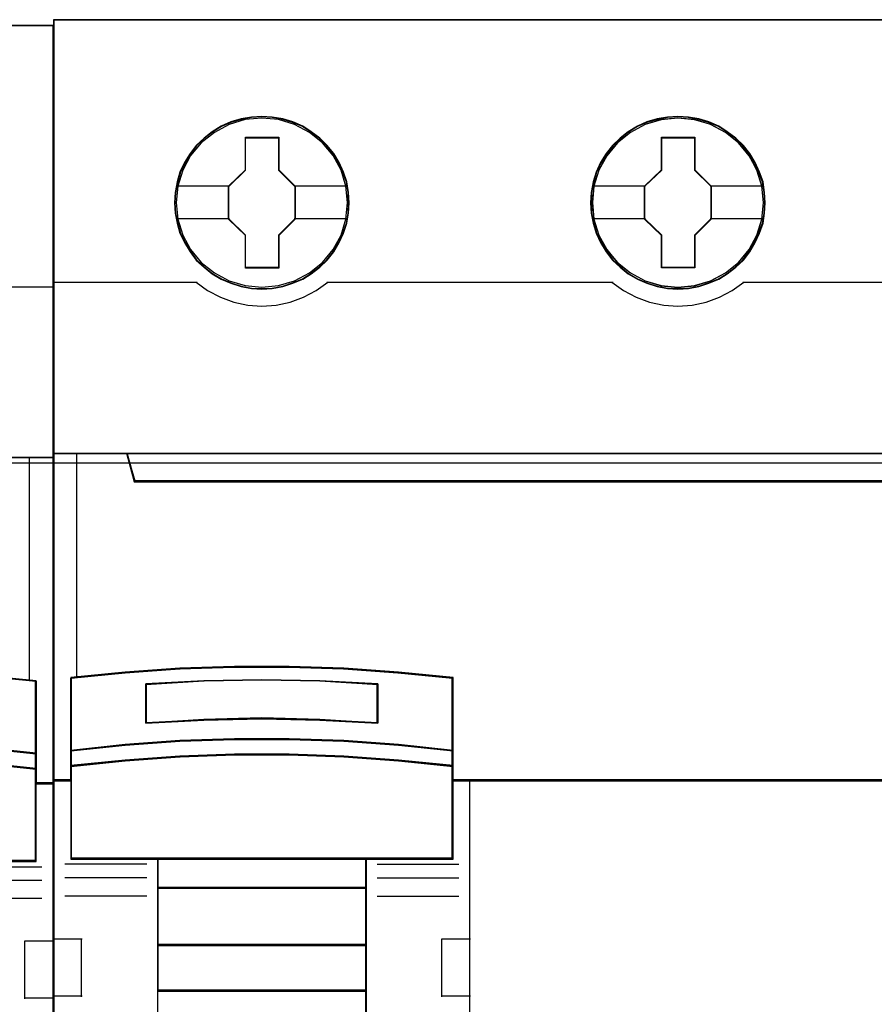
# Model space of a CAD drawing. Header units: millimetres. Extents: x 203 to 3426, y 719 to 2381.
# Tile 30 of 185: x 2534.97 to 2538.79, y 1085.28 to 1089.69. Entities that reach past the tile are written whole.
import ezdxf

# ---------------------------------------------------------------- set-up
doc = ezdxf.new("R2010")
doc.units = ezdxf.units.MM
doc.layers.add('45', color=7, linetype='Continuous')
doc.layers.add('E_Legrand_obudowy', color=7, linetype='Continuous')

# ---------------------------------------------------------------- blocks, each defined once
blk = doc.blocks.new('XL3 160 wnękowa 6x24M')
at = {"layer": 'E_Legrand_obudowy'}
blk.add_lwpolyline([(-215.641, -623.885), (215.545, -623.885), (215.545, -668.998), (-215.641, -668.998), (-215.641, -623.885)], dxfattribs=at)
blk = doc.blocks.new('S301 TX3')
at = {"layer": '45', "color": 7}
for points in [[(17.986, 40.875), (0, 40.875), (0, -40.875), (17.986, -40.875), (17.986, 40.875)], [(12.532, 9.752), (14.887, 9.591), (17.241, 9.348), (17.241, 12.508), (14.887, 12.741), (12.532, 12.907), (10.172, 12.995), (7.812, 12.995), (5.452, 12.907), (3.087, 12.741), (0.744, 12.508), (0.744, 9.348), (3.087, 9.591), (5.452, 9.752), (7.812, 9.835), (10.172, 9.835), (12.532, 9.752)], [(14.887, 9.618), (12.532, 9.782), (10.172, 9.867), (7.812, 9.867), (5.452, 9.782), (3.087, 9.618), (0.744, 9.368), (0.744, 8.678), (3.087, 8.927), (5.452, 9.091), (7.812, 9.176), (10.172, 9.176), (12.532, 9.091), (14.887, 8.927), (17.241, 8.678), (17.241, 9.368), (14.887, 9.618)], [(12.532, 9.116), (10.172, 9.199), (7.812, 9.199), (5.452, 9.116), (3.087, 8.956), (0.744, 8.712), (0.744, 8.077), (0.744, 4.686), (4.495, 4.686), (13.49, 4.686), (17.241, 4.686), (17.241, 8.077), (17.241, 8.712), (14.887, 8.956), (12.532, 9.116)]]:
    blk.add_lwpolyline(points, close=True, dxfattribs=at)
at = {"layer": '45', "color": 139}
for points in [[(17.986, 40.875), (0, 40.875), (0, -40.875), (17.986, -40.875), (17.986, 40.875)], [(12.525, 9.098), (10.17, 9.181), (7.815, 9.181), (5.46, 9.098), (3.1, 8.94), (0.761, 8.698), (0.761, 8.068), (0.761, 4.703), (4.505, 4.703), (13.48, 4.703), (17.223, 4.703), (17.223, 8.068), (17.223, 8.698), (14.874, 8.94), (12.525, 9.098)]]:
    blk.add_lwpolyline(points, close=True, dxfattribs=at)
at = {"layer": '45', "color": 59}
for points in [[(17.967, 40.857), (0.018, 40.857), (0.018, -40.855), (17.967, -40.855), (17.967, 40.857)], [(12.532, 9.752), (14.887, 9.591), (17.241, 9.348), (17.241, 12.508), (14.887, 12.741), (12.532, 12.907), (10.172, 12.995), (7.812, 12.995), (5.452, 12.907), (3.087, 12.741), (0.744, 12.508), (0.744, 9.348), (3.087, 9.591), (5.452, 9.752), (7.812, 9.835), (10.172, 9.835), (12.532, 9.752)], [(14.887, 9.618), (12.532, 9.782), (10.172, 9.867), (7.812, 9.867), (5.452, 9.782), (3.087, 9.618), (0.744, 9.368), (0.744, 8.678), (3.087, 8.927), (5.452, 9.091), (7.812, 9.176), (10.172, 9.176), (12.532, 9.091), (14.887, 8.927), (17.241, 8.678), (17.241, 9.368), (14.887, 9.618)], [(14.874, 9.608), (12.525, 9.766), (10.17, 9.849), (7.815, 9.849), (5.46, 9.766), (3.1, 9.608), (0.761, 9.366), (0.761, 8.698), (3.1, 8.939), (5.46, 9.098), (7.815, 9.18), (10.17, 9.18), (12.525, 9.098), (14.874, 8.939), (17.223, 8.698), (17.223, 9.366), (14.874, 9.608)], [(12.532, 9.116), (10.172, 9.199), (7.812, 9.199), (5.452, 9.116), (3.087, 8.956), (0.744, 8.712), (0.744, 8.077), (0.744, 4.686), (4.495, 4.686), (13.49, 4.686), (17.241, 4.686), (17.241, 8.077), (17.241, 8.712), (14.887, 8.956), (12.532, 9.116)]]:
    blk.add_lwpolyline(points, close=True, dxfattribs=at)
at = {"layer": '45', "color": 139}
for points in [[(11.8, 29.552), (17.986, 29.552)], [(0, 22.167), (17.986, 22.167)], [(17.241, 12.476), (14.887, 12.724), (12.532, 12.901), (10.172, 12.995), (7.812, 12.995), (5.452, 12.901), (3.087, 12.724), (0.744, 12.476)], [(17.203, 4.686), (17.203, 12.514)], [(17.241, 9.348), (14.887, 9.607), (12.532, 9.778), (10.172, 9.867), (7.812, 9.867), (5.452, 9.778), (3.087, 9.607), (0.744, 9.348)], [(17.241, 8.678), (14.887, 8.938), (12.532, 9.11), (10.172, 9.199), (7.812, 9.199), (5.452, 9.11), (3.087, 8.938), (0.744, 8.678)], [(17.986, 8.087), (17.203, 8.087)], [(17.241, 4.723), (0.744, 4.723)], [(13.961, 4.459), (17.487, 4.459)], [(13.961, 3.874), (17.487, 3.874)], [(13.961, 3.091), (17.487, 3.091)], [(16.754, -1.254), (16.754, 1.25)], [(16.754, 1.25), (17.986, 1.25)], [(16.754, -1.216), (17.986, -1.216)]]:
    blk.add_lwpolyline(points, dxfattribs=at)
at = {"layer": '45', "color": 7}
blk.add_lwpolyline([(14.887, 12.718), (17.241, 12.488), (17.241, 9.351), (17.241, 8.681), (17.241, 8.049), (17.986, 8.049), (17.986, 22.167), (16.985, 22.167), (14.809, 22.167)], dxfattribs=at)
at = {"layer": '45', "color": 140}
for points in [[(14.887, 12.718), (17.241, 12.488), (17.241, 9.351), (17.241, 8.681), (17.241, 8.049), (17.986, 8.049), (17.986, 22.167), (16.985, 22.167), (14.809, 22.167)], [(16.947, 12.503), (16.947, 22.167)]]:
    blk.add_lwpolyline(points, dxfattribs=at)
at = {"layer": '45', "color": 59}
blk.add_lwpolyline([(14.873, 12.725), (17.223, 12.494), (17.223, 9.366), (17.223, 8.697), (17.223, 8.067), (17.967, 8.067), (17.967, 22.149), (16.967, 22.149), (14.796, 22.149)], dxfattribs=at)
blk = doc.blocks.new('P304 TX3')
at = {"layer": '45', "color": 139}
for points in [[(72.05327, 41.032708), (-0.0215, 41.032708), (-0.0215, -41.032709), (72.05327, -41.032709), (72.05327, 41.032708)], [(72.05327, 41.032708), (-0.0215, 41.032708), (-0.0215, -41.032709), (72.05327, -41.032709), (72.05327, 41.032708)], [(72.03177, 41.011153), (0, 41.011153), (0, -41.011153), (72.03177, -41.011153), (72.03177, 41.011153)], [(12.710013, 33.112855), (12.637163, 33.832104), (12.429821, 34.512625), (12.082383, 35.148885), (11.622869, 35.702153), (11.062485, 36.155834), (10.418044, 36.493328), (9.723168, 36.709103), (9.000273, 36.775495), (8.277378, 36.709103), (7.588106, 36.493328), (6.943665, 36.155834), (6.377678, 35.702153), (5.918163, 35.148885), (5.576329, 34.512625), (5.363383, 33.832104), (5.296137, 33.112855), (5.363383, 32.399138), (5.576329, 31.707552), (5.918163, 31.082358), (6.377678, 30.523556), (6.943665, 30.069876), (7.588106, 29.732382), (8.277378, 29.52214), (9.000273, 29.450215), (9.723168, 29.52214), (10.418044, 29.732382), (11.062485, 30.069876), (11.622869, 30.523556), (12.082383, 31.082358), (12.429821, 31.707552), (12.637163, 32.399138), (12.710013, 33.112855)], [(30.719747, 33.107466), (30.646917, 33.826716), (30.439632, 34.512769), (30.097891, 35.143496), (29.632899, 35.702297), (29.072668, 36.155978), (28.434005, 36.493472), (27.733716, 36.703714), (27.011018, 36.770106), (26.28832, 36.703714), (25.593633, 36.493472), (24.95497, 36.155978), (24.394739, 35.702297), (23.929747, 35.143496), (23.582404, 34.512769), (23.375118, 33.826716), (23.302288, 33.107466), (23.375118, 32.393749), (23.582404, 31.707696), (23.929747, 31.076969), (24.394739, 30.5237), (24.95497, 30.07002), (25.593633, 29.732526), (26.28832, 29.516751), (27.011018, 29.444826), (27.733716, 29.516751), (28.434005, 29.732526), (29.072668, 30.07002), (29.632899, 30.5237), (30.097891, 31.076969), (30.439632, 31.707696), (30.646917, 32.393749), (30.719747, 33.107466)], [(30.719747, 33.112855), (30.641313, 33.832104), (30.434021, 34.512625), (30.092269, 35.148885), (29.632866, 35.702153), (29.072617, 36.155834), (28.428332, 36.493328), (27.728022, 36.709103), (27.010904, 36.775495), (26.288184, 36.709103), (25.593476, 36.493328), (24.954793, 36.155834), (24.388942, 35.702153), (23.929539, 35.148885), (23.587787, 34.512625), (23.374893, 33.832104), (23.307663, 33.112855), (23.374893, 32.399138), (23.587787, 31.707552), (23.929539, 31.082358), (24.388942, 30.523556), (24.954793, 30.069876), (25.593476, 29.732382), (26.288184, 29.52214), (27.010904, 29.450215), (27.728022, 29.52214), (28.428332, 29.732382), (29.072617, 30.069876), (29.632866, 30.523556), (30.092269, 31.082358), (30.434021, 31.707552), (30.641313, 32.399138), (30.719747, 33.112855)]]:
    blk.add_lwpolyline(points, close=True, dxfattribs=at)
at = {"layer": '45', "color": 7}
for points in [[(12.776304, 33.107394), (12.753896, 33.555525), (12.681069, 34.009188), (12.529813, 34.435188), (12.350546, 34.850124), (12.115259, 35.237397), (11.835155, 35.585943), (11.504632, 35.906826), (11.140497, 36.18345), (10.770759, 36.426879), (10.339399, 36.60945), (9.908039, 36.736697), (9.45427, 36.819685), (9.000501, 36.847347), (8.546733, 36.819685), (8.104168, 36.736697), (7.656002, 36.60945), (7.241448, 36.426879), (6.854904, 36.18345), (6.496371, 35.906826), (6.160246, 35.585943), (5.896948, 35.237397), (5.656058, 34.850124), (5.454383, 34.435188), (5.33674, 34.009188), (5.247106, 33.555525), (5.219096, 33.107394), (5.247106, 32.659264), (5.33674, 32.222198), (5.454383, 31.790665), (5.656058, 31.381262), (5.896948, 30.988457), (6.160246, 30.628846), (6.496371, 30.313495), (6.854904, 30.036871), (7.241448, 29.804507), (7.656002, 29.621935), (8.104168, 29.483623), (8.546733, 29.395104), (9.000501, 29.372974), (9.45427, 29.395104), (9.908039, 29.483623), (10.339399, 29.621935), (10.770759, 29.804507), (11.140497, 30.036871), (11.504632, 30.313495), (11.835155, 30.628846), (12.115259, 30.988457), (12.350546, 31.381262), (12.529813, 31.790665), (12.681069, 32.222198), (12.753896, 32.659264), (12.776304, 33.107394)], [(12.776304, 33.107394), (12.753896, 33.555525), (12.681069, 34.009188), (12.529813, 34.435188), (12.350546, 34.850124), (12.115259, 35.237397), (11.835155, 35.585943), (11.504632, 35.906826), (11.140497, 36.18345), (10.770759, 36.426879), (10.339399, 36.60945), (9.908039, 36.736697), (9.45427, 36.819685), (9.000501, 36.847347), (8.546733, 36.819685), (8.104168, 36.736697), (7.656002, 36.60945), (7.241448, 36.426879), (6.854904, 36.18345), (6.496371, 35.906826), (6.160246, 35.585943), (5.896948, 35.237397), (5.656058, 34.850124), (5.454383, 34.435188), (5.33674, 34.009188), (5.247106, 33.555525), (5.219096, 33.107394), (5.247106, 32.659264), (5.33674, 32.222198), (5.454383, 31.790665), (5.656058, 31.381262), (5.896948, 30.988457), (6.160246, 30.628846), (6.496371, 30.313495), (6.854904, 30.036871), (7.241448, 29.804507), (7.656002, 29.621935), (8.104168, 29.483623), (8.546733, 29.395104), (9.000501, 29.372974), (9.45427, 29.395104), (9.908039, 29.483623), (10.339399, 29.621935), (10.770759, 29.804507), (11.140497, 30.036871), (11.504632, 30.313495), (11.835155, 30.628846), (12.115259, 30.988457), (12.350546, 31.381262), (12.529813, 31.790665), (12.681069, 32.222198), (12.753896, 32.659264), (12.776304, 33.107394)], [(30.791414, 33.107394), (30.763404, 33.555525), (30.696181, 34.009188), (30.539327, 34.435188), (30.360066, 34.850124), (30.124786, 35.242929), (29.84469, 35.585943), (29.514177, 35.906826), (29.150053, 36.18345), (28.780327, 36.426879), (28.348979, 36.60945), (27.923234, 36.736697), (27.463877, 36.819685), (27.010122, 36.847347), (26.556367, 36.819685), (26.113816, 36.736697), (25.665663, 36.60945), (25.256723, 36.426879), (24.864589, 36.18345), (24.506066, 35.906826), (24.175554, 35.585943), (23.912264, 35.242929), (23.665779, 34.850124), (23.469712, 34.435188), (23.34647, 34.009188), (23.25684, 33.555525), (23.22883, 33.107394), (23.25684, 32.659264), (23.34647, 32.222198), (23.469712, 31.796198), (23.665779, 31.381262), (23.912264, 30.988457), (24.175554, 30.628846), (24.506066, 30.313495), (24.864589, 30.036871), (25.256723, 29.804507), (25.665663, 29.621935), (26.113816, 29.483623), (26.556367, 29.395104), (27.010122, 29.372974), (27.463877, 29.395104), (27.923234, 29.483623), (28.348979, 29.621935), (28.780327, 29.804507), (29.150053, 30.036871), (29.514177, 30.313495), (29.84469, 30.628846), (30.124786, 30.988457), (30.360066, 31.381262), (30.539327, 31.796198), (30.696181, 32.222198), (30.763404, 32.659264), (30.791414, 33.107394)], [(30.791414, 33.107394), (30.763404, 33.555525), (30.696181, 34.009188), (30.539327, 34.435188), (30.360066, 34.850124), (30.124786, 35.242929), (29.84469, 35.585943), (29.514177, 35.906826), (29.150053, 36.18345), (28.780327, 36.426879), (28.348979, 36.60945), (27.923234, 36.736697), (27.463877, 36.819685), (27.010122, 36.847347), (26.556367, 36.819685), (26.113816, 36.736697), (25.665663, 36.60945), (25.256723, 36.426879), (24.864589, 36.18345), (24.506066, 35.906826), (24.175554, 35.585943), (23.912264, 35.242929), (23.665779, 34.850124), (23.469712, 34.435188), (23.34647, 34.009188), (23.25684, 33.555525), (23.22883, 33.107394), (23.25684, 32.659264), (23.34647, 32.222198), (23.469712, 31.796198), (23.665779, 31.381262), (23.912264, 30.988457), (24.175554, 30.628846), (24.506066, 30.313495), (24.864589, 30.036871), (25.256723, 29.804507), (25.665663, 29.621935), (26.113816, 29.483623), (26.556367, 29.395104), (27.010122, 29.372974), (27.463877, 29.395104), (27.923234, 29.483623), (28.348979, 29.621935), (28.780327, 29.804507), (29.150053, 30.036871), (29.514177, 30.313495), (29.84469, 30.628846), (30.124786, 30.988457), (30.360066, 31.381262), (30.539327, 31.796198), (30.696181, 32.222198), (30.763404, 32.659264), (30.791414, 33.107394)], [(30.769914, 33.106511), (30.742063, 33.552165), (30.675223, 34.00332), (30.519261, 34.426966), (30.341019, 34.839608), (30.107076, 35.230242), (29.828573, 35.57136), (29.49994, 35.890469), (29.137886, 36.165564), (28.770261, 36.407647), (28.341367, 36.58921), (27.918042, 36.715753), (27.461297, 36.798282), (27.010122, 36.825791), (26.558947, 36.798282), (26.118912, 36.715753), (25.673307, 36.58921), (25.266692, 36.407647), (24.876788, 36.165564), (24.520304, 35.890469), (24.191671, 35.57136), (23.929878, 35.230242), (23.684795, 34.839608), (23.489843, 34.426966), (23.367301, 34.00332), (23.27818, 33.552165), (23.25033, 33.106511), (23.27818, 32.660858), (23.367301, 32.226208), (23.489843, 31.802563), (23.684795, 31.389921), (23.929878, 30.999286), (24.191671, 30.641663), (24.520304, 30.328055), (24.876788, 30.05296), (25.266692, 29.821881), (25.673307, 29.640318), (26.118912, 29.502771), (26.558947, 29.414741), (27.010122, 29.392733), (27.461297, 29.414741), (27.918042, 29.502771), (28.341367, 29.640318), (28.770261, 29.821881), (29.137886, 30.05296), (29.49994, 30.328055), (29.828573, 30.641663), (30.107076, 30.999286), (30.341019, 31.389921), (30.519261, 31.802563), (30.675223, 32.226208), (30.742063, 32.660858), (30.769914, 33.106511)], [(8.287427, 35.945608), (9.730323, 35.945608), (9.730323, 34.52646), (10.448942, 33.822429), (10.448942, 32.403281), (9.730323, 31.688163), (9.730323, 30.280102), (8.287427, 30.280102), (8.287427, 31.688163), (7.551833, 32.403281), (7.551833, 33.822429), (8.287427, 34.52646), (8.287427, 35.945608)], [(8.287427, 35.945608), (9.730323, 35.945608), (9.730323, 35.945608), (9.730323, 34.52646), (9.730323, 34.52646), (10.448942, 33.822429), (10.448942, 33.822429), (10.448942, 32.403281), (10.448942, 32.403281), (9.730323, 31.688163), (9.730323, 31.688163), (9.730323, 30.280102), (9.730323, 30.280102), (8.287427, 30.280102), (8.287427, 30.280102), (8.287427, 31.688163), (8.287427, 31.688163), (7.551833, 32.403281), (7.551833, 32.403281), (7.551833, 33.822429), (7.551833, 33.822429), (8.287427, 34.52646), (8.287427, 34.52646), (8.287427, 35.945608), (8.287427, 35.945608)], [(8.298009, 35.924053), (9.719489, 35.924053), (9.719489, 34.515703), (10.427442, 33.81703), (10.427442, 32.40868), (9.719489, 31.699004), (9.719489, 30.301657), (8.298009, 30.301657), (8.298009, 31.699004), (7.573333, 32.40868), (7.573333, 33.81703), (8.298009, 34.515703), (8.298009, 35.924053)], [(26.304153, 35.945608), (27.740502, 35.945608), (27.740502, 34.526421), (28.458676, 33.827915), (28.458676, 32.403184), (27.740502, 31.688047), (27.740502, 30.285491), (26.304153, 30.285491), (26.304153, 31.688047), (25.563359, 32.403184), (25.563359, 33.827915), (26.304153, 34.526421), (26.304153, 35.945608)], [(26.304153, 35.945608), (27.740502, 35.945608), (27.740502, 35.945608), (27.740502, 34.526421), (27.740502, 34.526421), (28.458676, 33.827915), (28.458676, 33.827915), (28.458676, 32.403184), (28.458676, 32.403184), (27.740502, 31.688047), (27.740502, 31.688047), (27.740502, 30.285491), (27.740502, 30.285491), (26.304153, 30.285491), (26.304153, 30.285491), (26.304153, 31.688047), (26.304153, 31.688047), (25.563359, 32.403184), (25.563359, 32.403184), (25.563359, 33.827915), (25.563359, 33.827915), (26.304153, 34.526421), (26.304153, 34.526421), (26.304153, 35.945608), (26.304153, 35.945608)], [(26.314651, 35.924053), (27.729668, 35.924053), (27.729668, 34.515675), (28.437177, 33.822489), (28.437177, 32.40861), (27.729668, 31.698919), (27.729668, 30.307046), (26.314651, 30.307046), (26.314651, 31.698919), (25.584859, 32.40861), (25.584859, 33.822489), (26.314651, 34.515675), (26.314651, 35.924053)], [(68.555008, 21.075193), (3.478097, 21.075193), (3.154886, 22.261452), (-0.0215, 22.261452), (-0.0215, 8.08152), (0.725229, 8.08152), (0.725229, 8.710513), (0.725229, 9.383646), (0.725229, 12.528611), (3.082442, 12.765863), (5.439655, 12.931388), (7.802441, 13.01415), (10.170799, 13.01415), (12.533585, 12.931388), (14.890798, 12.765863), (17.248011, 12.528611), (17.248011, 9.383646), (17.248011, 8.710513), (17.248011, 8.08152), (17.99474, 8.08152), (71.057108, 8.08152), (71.057108, 22.261452), (68.878219, 22.261452), (68.555008, 21.075193)], [(3.476536, 21.034584), (68.555234, 21.034584), (68.878454, 22.261452), (3.153316, 22.261452), (3.476536, 21.034584)], [(11.517272, 10.718914), (14.028673, 10.583755), (14.028673, 12.278872), (11.517272, 12.414031), (8.994685, 12.459084), (6.488878, 12.414031), (3.977478, 12.278872), (3.977478, 10.583755), (6.488878, 10.718914), (8.994685, 10.77523), (11.517272, 10.718914)], [(14.918733, 9.66265), (12.556937, 9.834068), (10.189557, 9.908349), (7.816594, 9.908349), (5.449214, 9.834068), (3.087417, 9.66265), (0.725621, 9.405524), (0.725621, 8.708426), (3.087417, 8.954124), (5.449214, 9.125542), (7.816594, 9.211251), (10.189557, 9.211251), (12.556937, 9.125542), (14.918733, 8.954124), (17.28053, 8.708426), (17.28053, 9.405524), (14.918733, 9.66265)], [(14.904648, 9.649922), (12.548475, 9.815181), (10.186732, 9.886793), (7.819419, 9.886793), (5.457675, 9.815181), (3.101502, 9.649922), (0.745329, 9.402034), (0.745329, 8.729981), (3.101502, 8.966852), (5.457675, 9.132111), (7.819419, 9.214741), (10.186732, 9.214741), (12.548475, 9.132111), (14.904648, 8.966852), (17.260821, 8.729981), (17.260821, 9.402034), (14.904648, 9.649922)], [(14.904648, 9.649922), (12.548475, 9.815181), (10.186732, 9.886793), (7.819419, 9.886793), (5.457675, 9.815181), (3.101502, 9.649922), (0.745329, 9.402034), (0.745329, 8.729981), (3.101502, 8.966852), (5.457675, 9.132111), (7.819419, 9.214741), (10.186732, 9.214741), (12.548475, 9.132111), (14.904648, 8.966852), (17.260821, 8.729981), (17.260821, 9.402034), (14.904648, 9.649922)], [(4.488861, 4.699101), (13.517289, 4.699101), (17.28053, 4.699101), (17.28053, 8.114673), (17.28053, 8.747803), (14.918733, 8.986616), (12.556937, 9.153229), (10.189557, 9.236536), (7.816594, 9.236536), (5.449214, 9.153229), (3.087417, 8.986616), (0.725621, 8.747803), (0.725621, 8.114673), (0.725621, 4.699101), (4.488861, 4.699101)], [(4.49961, 4.720656), (13.506541, 4.720656), (17.260821, 4.720656), (17.260821, 8.103776), (17.260821, 8.730891), (14.904648, 8.967435), (12.548475, 9.132465), (10.186732, 9.21498), (7.819419, 9.21498), (5.457675, 9.132465), (3.101502, 8.967435), (0.745329, 8.730891), (0.745329, 8.103776), (0.745329, 4.720656), (4.49961, 4.720656)], [(13.527009, 4.744008), (4.479142, 4.744008), (4.479142, 3.434511), (13.527009, 3.434511), (13.527009, 4.744008)], [(13.5073, 4.722453), (4.49885, 4.722453), (4.49885, 3.456066), (13.5073, 3.456066), (13.5073, 4.722453)], [(13.527009, 3.477622), (4.479142, 3.477622), (4.479142, 0.964609), (13.527009, 0.964609), (13.527009, 3.477622)], [(13.5073, 3.457863), (4.49885, 3.457863), (4.49885, 0.986164), (13.5073, 0.986164), (13.5073, 3.457863)], [(13.527009, 1.009516), (4.479142, 1.009516), (4.479142, -1.009517), (13.527009, -1.009517), (13.527009, 1.009516)], [(13.5073, 0.987961), (4.49885, 0.987961), (4.49885, -0.987961), (13.5073, -0.987961), (13.5073, 0.987961)], [(4.479142, -5.453544), (13.527009, -5.453544), (13.527009, -0.966406), (4.479142, -0.966406), (4.479142, -5.453544)]]:
    blk.add_lwpolyline(points, close=True, dxfattribs=at)
at = {"layer": '45', "color": 59}
for points in [[(12.754805, 33.106511), (12.732524, 33.552165), (12.660111, 34.00332), (12.509715, 34.426966), (12.331469, 34.839608), (12.09752, 35.22474), (11.81901, 35.57136), (11.490368, 35.890469), (11.128304, 36.165564), (10.760671, 36.407647), (10.331765, 36.58921), (9.902859, 36.715753), (9.451672, 36.798282), (9.000485, 36.825791), (8.549299, 36.798282), (8.109252, 36.715753), (7.663636, 36.58921), (7.25144, 36.407647), (6.867096, 36.165564), (6.510603, 35.890469), (6.176391, 35.57136), (5.914591, 35.22474), (5.675072, 34.839608), (5.474545, 34.426966), (5.35757, 34.00332), (5.268447, 33.552165), (5.240596, 33.106511), (5.268447, 32.660858), (5.35757, 32.226208), (5.474545, 31.797061), (5.675072, 31.389921), (5.914591, 30.999286), (6.176391, 30.641663), (6.510603, 30.328055), (6.867096, 30.05296), (7.25144, 29.821881), (7.663636, 29.640318), (8.109252, 29.502771), (8.549299, 29.414741), (9.000485, 29.392733), (9.451672, 29.414741), (9.902859, 29.502771), (10.331765, 29.640318), (10.760671, 29.821881), (11.128304, 30.05296), (11.490368, 30.328055), (11.81901, 30.641663), (12.09752, 30.999286), (12.331469, 31.389921), (12.509715, 31.797061), (12.660111, 32.226208), (12.732524, 32.660858), (12.754805, 33.106511)], [(3.476536, 21.034584), (68.555234, 21.034584), (68.878454, 22.261452), (3.153316, 22.261452), (3.476536, 21.034584)], [(12.556937, 9.797713), (14.918733, 9.630724), (17.28053, 9.380239), (17.28053, 12.553043), (14.918733, 12.792395), (12.556937, 12.959384), (10.189557, 13.042879), (7.816594, 13.042879), (5.449214, 12.959384), (3.087417, 12.792395), (0.725621, 12.553043), (0.725621, 9.380239), (3.087417, 9.630724), (5.449214, 9.797713), (7.816594, 9.870075), (10.189557, 9.870075), (12.556937, 9.797713)], [(12.548475, 9.814355), (14.904648, 9.649331), (17.260821, 9.401794), (17.260821, 12.537253), (14.904648, 12.773788), (12.548475, 12.938812), (10.186732, 13.021324), (7.819419, 13.021324), (5.457675, 12.938812), (3.101502, 12.773788), (0.745329, 12.537253), (0.745329, 9.401794), (3.101502, 9.649331), (5.457675, 9.814355), (7.819419, 9.885865), (10.186732, 9.885865), (12.548475, 9.814355)], [(14.028673, 12.278872), (14.028673, 10.583755), (11.517272, 10.718914), (8.994685, 10.77523), (6.488878, 10.718914), (3.977478, 10.583755), (3.977478, 12.278872), (6.488878, 12.414031), (8.994685, 12.459084), (11.517272, 12.414031), (14.028673, 12.278872)], [(11.517272, 10.718914), (14.028673, 10.583755), (14.028673, 12.278872), (11.517272, 12.414031), (8.994685, 12.459084), (6.488878, 12.414031), (3.977478, 12.278872), (3.977478, 10.583755), (6.488878, 10.718914), (8.994685, 10.77523), (11.517272, 10.718914)], [(11.506516, 10.737492), (14.007173, 10.60531), (14.007173, 12.263083), (11.506516, 12.395265), (8.994721, 12.439325), (6.499634, 12.395265), (3.998978, 12.263083), (3.998978, 10.60531), (6.499634, 10.737492), (8.994721, 10.792567), (11.506516, 10.737492)], [(11.506516, 10.737492), (14.007173, 10.60531), (14.007173, 12.263083), (11.506516, 12.395265), (8.994721, 12.439325), (6.499634, 12.395265), (3.998978, 12.263083), (3.998978, 10.60531), (6.499634, 10.737492), (8.994721, 10.792567), (11.506516, 10.737492)], [(14.918733, 9.66265), (12.556937, 9.834068), (10.189557, 9.908349), (7.816594, 9.908349), (5.449214, 9.834068), (3.087417, 9.66265), (0.725621, 9.405524), (0.725621, 8.708426), (3.087417, 8.954124), (5.449214, 9.125542), (7.816594, 9.211251), (10.189557, 9.211251), (12.556937, 9.125542), (14.918733, 8.954124), (17.28053, 8.708426), (17.28053, 9.405524), (14.918733, 9.66265)], [(4.488861, 4.699101), (13.517289, 4.699101), (17.28053, 4.699101), (17.28053, 8.114673), (17.28053, 8.747803), (14.918733, 8.986616), (12.556937, 9.153229), (10.189557, 9.236536), (7.816594, 9.236536), (5.449214, 9.153229), (3.087417, 8.986616), (0.725621, 8.747803), (0.725621, 8.114673), (0.725621, 4.699101), (4.488861, 4.699101)], [(4.49961, 4.720656), (13.506541, 4.720656), (17.260821, 4.720656), (17.260821, 8.103776), (17.260821, 8.730891), (14.904648, 8.967435), (12.548475, 9.132465), (10.186732, 9.21498), (7.819419, 9.21498), (5.457675, 9.132465), (3.101502, 8.967435), (0.745329, 8.730891), (0.745329, 8.103776), (0.745329, 4.720656), (4.49961, 4.720656)], [(13.527009, 4.744008), (4.479142, 4.744008), (4.479142, 3.434511), (13.527009, 3.434511), (13.527009, 4.744008)], [(13.5073, 4.722453), (4.49885, 4.722453), (4.49885, 3.456066), (13.5073, 3.456066), (13.5073, 4.722453)], [(13.527009, 3.477622), (4.479142, 3.477622), (4.479142, 0.964609), (13.527009, 0.964609), (13.527009, 3.477622)], [(13.5073, 3.457863), (4.49885, 3.457863), (4.49885, 0.986164), (13.5073, 0.986164), (13.5073, 3.457863)], [(13.527009, 1.009516), (4.479142, 1.009516), (4.479142, -1.009517), (13.527009, -1.009517), (13.527009, 1.009516)], [(13.5073, 0.987961), (4.49885, 0.987961), (4.49885, -0.987961), (13.5073, -0.987961), (13.5073, 0.987961)], [(4.479142, -5.453544), (13.527009, -5.453544), (13.527009, -0.966406), (4.479142, -0.966406), (4.479142, -5.453544)]]:
    blk.add_lwpolyline(points, close=True, dxfattribs=at)
at = {"layer": '45', "color": 7}
for points in [[(5.290762, 33.838557), (7.596625, 33.838557)], [(10.404151, 33.838557), (12.710013, 33.838557)], [(23.302288, 33.843946), (25.606359, 33.843946)], [(28.413885, 33.843946), (30.719747, 33.843946)], [(5.290762, 32.430264), (7.596625, 32.430264)], [(10.404151, 32.430264), (12.710013, 32.430264)], [(23.302288, 32.430264), (25.606359, 32.430264)], [(28.413885, 32.430264), (30.719747, 32.430264)]]:
    blk.add_lwpolyline(points, dxfattribs=at)
at = {"layer": '45', "color": 139}
for points in [[(-0.0215, 29.669362), (6.199132, 29.669362)], [(6.154341, 29.669362), (6.653922, 29.312978), (7.204022, 29.025571), (7.782189, 28.807142), (8.388422, 28.680683), (8.994655, 28.634698), (9.617728, 28.680683), (10.223961, 28.807142), (10.802128, 29.025571), (11.346615, 29.312978), (11.85181, 29.669362)], [(11.807018, 29.669362), (24.203491, 29.669362)], [(24.1587, 29.669362), (24.663873, 29.312978), (25.208338, 29.025571), (25.78648, 28.807142), (26.398301, 28.680683), (27.004509, 28.634698), (27.627556, 28.680683), (28.233764, 28.807142), (28.811906, 29.025571), (29.356371, 29.312978), (29.861544, 29.669362)], [(29.818544, 29.669362), (42.215017, 29.669362)], [(-0.0215, 22.261452), (72.05327, 22.261452)], [(3.153316, 22.261452), (3.520605, 21.034584)], [(3.475814, 21.077695), (68.555956, 21.077695)], [(17.28053, 12.514769), (14.918733, 12.772823), (12.556937, 12.952861), (10.189557, 13.042879), (7.816594, 13.042879), (5.449214, 12.952861), (3.087417, 12.772823), (0.725621, 12.514769)], [(0.725621, 12.55788), (0.725621, 4.699101)], [(14.028673, 12.239937), (11.517272, 12.404297), (8.994685, 12.459084), (6.488878, 12.404297), (3.977478, 12.239937)], [(17.23753, 4.699101), (17.23753, 12.55788)], [(3.977478, 10.583755), (3.977478, 12.283048)], [(13.985673, 10.583755), (13.985673, 12.283048)], [(14.028673, 10.583755), (11.517272, 10.747323), (8.994685, 10.815477), (6.488878, 10.747323), (3.977478, 10.583755)], [(17.28053, 9.380239), (14.918733, 9.650295), (12.556937, 9.830333), (10.189557, 9.908349), (7.816594, 9.908349), (5.449214, 9.830333), (3.087417, 9.650295), (0.725621, 9.380239)], [(17.28053, 8.708426), (14.918733, 8.966479), (12.556937, 9.146517), (10.189557, 9.236536), (7.816594, 9.236536), (5.449214, 9.146517), (3.087417, 8.966479), (0.725621, 8.708426)], [(0.768621, 8.126427), (-0.0215, 8.126427)], [(72.05327, 8.126427), (17.23753, 8.126427)], [(17.982859, 8.126427), (17.982859, -8.043798)], [(17.28053, 4.744008), (0.725621, 4.744008)], [(4.479142, 4.744008), (4.479142, -6.44869)], [(4.479142, 4.744008), (13.527009, 4.744008)], [(13.484009, 4.744008), (13.484009, -6.44869)], [(4.022269, 4.485342), (0.474789, 4.485342)], [(13.985673, 4.485342), (17.525987, 4.485342)], [(4.022269, 3.890769), (0.474789, 3.890769)], [(13.985673, 3.890769), (17.525987, 3.890769)], [(4.479142, 3.477622), (13.527009, 3.477622)], [(4.022269, 3.098604), (0.474789, 3.098604)], [(13.985673, 3.098604), (17.525987, 3.098604)], [(-0.0215, 1.255608), (1.225493, 1.255608)], [(1.180702, 1.255608), (1.180702, -1.257405)], [(4.479142, 1.009516), (13.527009, 1.009516)], [(16.786032, -1.257405), (16.786032, 1.255608)], [(16.786032, 1.255608), (18.027651, 1.255608)], [(-0.0215, -1.212498), (1.225493, -1.212498)], [(4.479142, -0.966406), (13.527009, -0.966406)], [(16.786032, -1.212498), (18.027651, -1.212498)]]:
    blk.add_lwpolyline(points, dxfattribs=at)
at = {"layer": '45', "color": 140}
for points in [[(68.555008, 21.075193), (3.478097, 21.075193), (3.154886, 22.261452), (-0.0215, 22.261452), (-0.0215, 8.08152), (0.725229, 8.08152), (0.725229, 8.710513), (0.725229, 9.383646), (0.725229, 12.528611), (3.082442, 12.765863), (5.439655, 12.931388), (7.802441, 13.01415), (10.170799, 13.01415), (12.533585, 12.931388), (14.890798, 12.765863), (17.248011, 12.528611), (17.248011, 9.383646), (17.248011, 8.710513), (17.248011, 8.08152), (17.99474, 8.08152), (71.057108, 8.08152), (71.057108, 22.261452), (68.878219, 22.261452), (68.555008, 21.075193)], [(68.535021, 21.057244), (3.49748, 21.057244), (3.174464, 22.239897), (0, 22.239897), (0, 8.103075), (0.746277, 8.103075), (0.746277, 8.730156), (0.746277, 9.401242), (0.746277, 12.536646), (3.102064, 12.773177), (5.457851, 12.938198), (7.819208, 13.020709), (10.186133, 13.020709), (12.547489, 12.938198), (14.903276, 12.773177), (17.259063, 12.536646), (17.259063, 9.401242), (17.259063, 8.730156), (17.259063, 8.103075), (18.005341, 8.103075), (71.035609, 8.103075), (71.035609, 22.239897), (68.858037, 22.239897), (68.535021, 21.057244)], [(3.497824, 21.05614), (68.533945, 21.05614), (68.856954, 22.239897), (3.174816, 22.239897), (3.497824, 21.05614)]]:
    blk.add_lwpolyline(points, close=True, dxfattribs=at)
blk.add_lwpolyline([(0.974661, 22.261452), (0.974661, 12.548899)], dxfattribs=at)
blk = doc.blocks.new('G$CCC6CD2FA')
at = {"xscale": 0.103478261, "yscale": 0.103478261, "zscale": 0.103478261}
for name, p in [('P304 TX3', (-115.2145, 13.7542)), ('S301 TX3', (-117.0779, 13.7451))]:
    blk.add_blockref(name, p, dxfattribs=at)
at = {"layer": 'E_Legrand_obudowy', "color": 67, "true_color": 0x727430, "xscale": 0.1, "yscale": 0.1, "zscale": 0.1}
blk.add_blockref('XL3 160 wnękowa 6x24M', (-112.1857, 78.4038), dxfattribs=at)

msp = doc.modelspace()

# ---------------------------------------------------------------- block references
msp.add_blockref('G$CCC6CD2FA', (2650.3343, 1071.6878))

doc.saveas('drawing.dxf')
